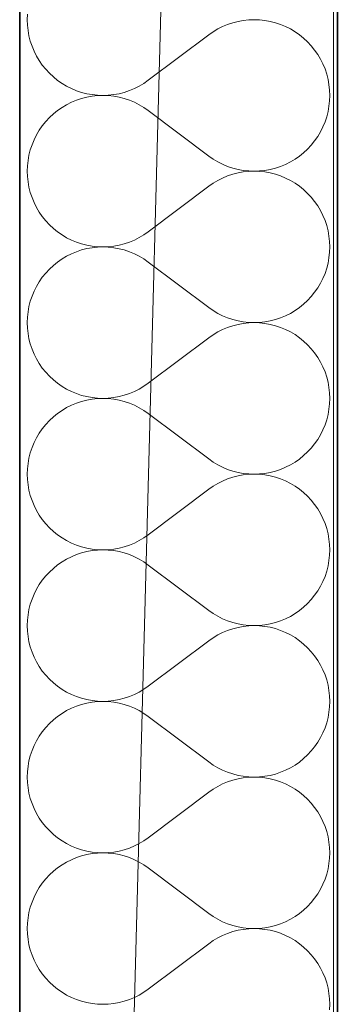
# Model space of a CAD drawing. Header units: millimetres. Extents: x -34676 to 172266, y 39940 to 476087.
# Tile 49 of 256: x 20168 to 20328, y 278065 to 278560. Entities that reach past the tile are written whole.
import ezdxf

# ---------------------------------------------------------------- set-up
doc = ezdxf.new("R2010")
doc.units = ezdxf.units.MM
doc.header["$MEASUREMENT"] = 0
for name, color, linetype in [('#podkład', 252, 'Continuous'), ('- A - ocieplenie', 7, 'Continuous'), ('Konstrukcja - Stropy', 7, 'Continuous'), ('Konstrukcja - Ściany zewnętrzne', 7, 'Continuous')]:
    doc.layers.add(name, color=color, linetype=linetype)

# ---------------------------------------------------------------- blocks, each defined once
blk = doc.blocks.new('UHYGFFFF')
at = {"layer": '- A - ocieplenie', "color": 252, "linetype": 'Continuous', "lineweight": 35, "ltscale": 100}
for p, q in [((19777.48, 387506.86), (19777.48, 382744.35)), ((19937.48, 382893.65), (19937.48, 387506.86))]:
    blk.add_line(p, q, dxfattribs=at)
at = {"layer": '- A - ocieplenie', "color": 252, "linetype": 'Continuous', "lineweight": 13, "ltscale": 100}
for p, q in [((19781.39, 384702.81), (19781.29, 384700.1)), ((19781.29, 384700.1), (19781.39, 384697.38)), ((19781.39, 384697.38), (19781.68, 384694.67)), ((19879.72, 384696.64), (19877.29, 384695.42)), ((19882.23, 384697.68), (19879.72, 384696.64)), ((19884.81, 384698.54), (19882.23, 384697.68)), ((19887.45, 384699.22), (19884.81, 384698.54)), ((19890.13, 384699.7), (19887.45, 384699.22)), ((19892.83, 384700), (19890.13, 384699.7)), ((19895.55, 384700.1), (19892.83, 384700)), ((19898.27, 384700), (19895.55, 384700.1)), ((19900.97, 384699.71), (19898.27, 384700)), ((19903.65, 384699.23), (19900.97, 384699.71)), ((19906.29, 384698.56), (19903.65, 384699.23)), ((19908.87, 384697.7), (19906.29, 384698.56)), ((19911.38, 384696.66), (19908.87, 384697.7)), ((19913.82, 384695.44), (19911.38, 384696.66)), ((19781.68, 384694.67), (19782.16, 384692)), ((19782.16, 384692), (19782.83, 384689.36)), ((19872.72, 384692.48), (19842.24, 384669.62)), ((19874.95, 384694.03), (19872.72, 384692.48)), ((19877.29, 384695.42), (19874.95, 384694.03)), ((19916.16, 384694.06), (19913.82, 384695.44)), ((19918.39, 384692.51), (19916.16, 384694.06)), ((19920.51, 384690.8), (19918.39, 384692.51)), ((19782.83, 384689.36), (19783.69, 384686.78)), ((19783.69, 384686.78), (19784.73, 384684.26)), ((19922.5, 384688.95), (19920.51, 384690.8)), ((19924.36, 384686.96), (19922.5, 384688.95)), ((19926.06, 384684.84), (19924.36, 384686.96)), ((19784.73, 384684.26), (19785.95, 384681.83)), ((19785.95, 384681.83), (19787.34, 384679.49)), ((19927.62, 384682.6), (19926.06, 384684.84)), ((19929.01, 384680.26), (19927.62, 384682.6)), ((19787.34, 384679.49), (19788.89, 384677.26)), ((19788.89, 384677.26), (19790.6, 384675.14)), ((19930.22, 384677.83), (19929.01, 384680.26)), ((19931.27, 384675.32), (19930.22, 384677.83)), ((19790.6, 384675.14), (19792.45, 384673.15)), ((19792.45, 384673.15), (19794.45, 384671.3)), ((19794.45, 384671.3), (19796.57, 384669.59)), ((19932.12, 384672.74), (19931.27, 384675.32)), ((19932.8, 384670.1), (19932.12, 384672.74)), ((19796.57, 384669.59), (19798.8, 384668.04)), ((19798.8, 384668.04), (19801.14, 384666.65)), ((19801.14, 384666.65), (19803.57, 384665.44)), ((19835.24, 384665.46), (19837.67, 384666.68)), ((19837.67, 384666.68), (19840.01, 384668.07)), ((19840.01, 384668.07), (19842.24, 384669.62)), ((19933.28, 384667.42), (19932.8, 384670.1)), ((19933.57, 384664.72), (19933.28, 384667.42)), ((19803.57, 384665.44), (19806.09, 384664.4)), ((19806.09, 384664.4), (19808.67, 384663.54)), ((19808.67, 384663.54), (19811.31, 384662.87)), ((19811.31, 384662.87), (19813.98, 384662.39)), ((19813.98, 384661.62), (19811.31, 384661.13)), ((19813.98, 384662.39), (19816.69, 384662.1)), ((19816.69, 384661.91), (19813.98, 384661.62)), ((19816.69, 384662.1), (19819.41, 384662)), ((19819.41, 384662), (19816.69, 384661.91)), ((19819.41, 384662), (19822.13, 384662.1)), ((19822.13, 384661.9), (19819.41, 384662)), ((19822.13, 384662.1), (19824.83, 384662.39)), ((19824.83, 384661.61), (19822.13, 384661.9)), ((19824.83, 384662.39), (19827.51, 384662.88)), ((19827.51, 384661.12), (19824.83, 384661.61)), ((19827.51, 384662.88), (19830.14, 384663.55)), ((19830.14, 384663.55), (19832.72, 384664.41)), ((19832.72, 384664.41), (19835.24, 384665.46)), ((19933.67, 384662), (19933.57, 384664.72)), ((19933.57, 384659.28), (19933.67, 384662)), ((19801.14, 384657.35), (19798.8, 384655.96)), ((19803.57, 384658.57), (19801.14, 384657.35)), ((19806.09, 384659.61), (19803.57, 384658.57)), ((19808.67, 384660.46), (19806.09, 384659.61)), ((19811.31, 384661.13), (19808.67, 384660.46)), ((19830.14, 384660.45), (19827.51, 384661.12)), ((19832.72, 384659.59), (19830.14, 384660.45)), ((19835.24, 384658.55), (19832.72, 384659.59)), ((19837.67, 384657.33), (19835.24, 384658.55)), ((19840.01, 384655.94), (19837.67, 384657.33)), ((19932.8, 384653.9), (19933.28, 384656.58)), ((19933.28, 384656.58), (19933.57, 384659.28)), ((19794.45, 384652.7), (19792.45, 384650.85)), ((19796.57, 384654.41), (19794.45, 384652.7)), ((19798.8, 384655.96), (19796.57, 384654.41)), ((19842.24, 384654.38), (19840.01, 384655.94)), ((19872.72, 384631.52), (19842.24, 384654.38)), ((19932.12, 384651.26), (19932.8, 384653.9)), ((19788.89, 384646.74), (19787.34, 384644.51)), ((19790.6, 384648.86), (19788.89, 384646.74)), ((19792.45, 384650.85), (19790.6, 384648.86)), ((19930.22, 384646.17), (19931.27, 384648.68)), ((19931.27, 384648.68), (19932.12, 384651.26)), ((19785.95, 384642.17), (19784.73, 384639.74)), ((19787.34, 384644.51), (19785.95, 384642.17)), ((19927.62, 384641.4), (19929.01, 384643.74)), ((19929.01, 384643.74), (19930.22, 384646.17)), ((19783.69, 384637.22), (19782.83, 384634.64)), ((19784.73, 384639.74), (19783.69, 384637.22)), ((19922.5, 384635.05), (19924.36, 384637.05)), ((19924.36, 384637.05), (19926.06, 384639.16)), ((19926.06, 384639.16), (19927.62, 384641.4)), ((19782.16, 384632.01), (19781.68, 384629.33)), ((19782.83, 384634.64), (19782.16, 384632.01)), ((19918.39, 384631.5), (19920.51, 384633.2)), ((19920.51, 384633.2), (19922.5, 384635.05)), ((19781.68, 384629.33), (19781.39, 384626.62)), ((19872.72, 384631.52), (19874.95, 384629.97)), ((19874.95, 384629.97), (19877.29, 384628.58)), ((19877.29, 384628.58), (19879.72, 384627.36)), ((19879.72, 384627.36), (19882.23, 384626.32)), ((19908.87, 384626.3), (19911.38, 384627.34)), ((19911.38, 384627.34), (19913.82, 384628.56)), ((19913.82, 384628.56), (19916.16, 384629.94)), ((19916.16, 384629.94), (19918.39, 384631.5)), ((19781.39, 384626.62), (19781.29, 384623.91)), ((19781.29, 384623.91), (19781.39, 384621.19)), ((19882.23, 384626.32), (19884.81, 384625.46)), ((19884.81, 384622.35), (19882.23, 384621.49)), ((19884.81, 384625.46), (19887.45, 384624.78)), ((19887.45, 384623.03), (19884.81, 384622.35)), ((19887.45, 384624.78), (19890.13, 384624.3)), ((19890.13, 384623.51), (19887.45, 384623.03)), ((19890.13, 384624.3), (19892.83, 384624)), ((19892.83, 384623.81), (19890.13, 384623.51)), ((19892.83, 384624), (19895.55, 384623.91)), ((19895.55, 384623.91), (19892.83, 384623.81)), ((19895.55, 384623.91), (19898.27, 384624)), ((19898.27, 384623.81), (19895.55, 384623.91)), ((19898.27, 384624), (19900.97, 384624.29)), ((19900.97, 384623.52), (19898.27, 384623.81)), ((19900.97, 384624.29), (19903.65, 384624.77)), ((19903.65, 384623.04), (19900.97, 384623.52)), ((19903.65, 384624.77), (19906.29, 384625.44)), ((19906.29, 384622.37), (19903.65, 384623.04)), ((19906.29, 384625.44), (19908.87, 384626.3)), ((19908.87, 384621.51), (19906.29, 384622.37)), ((19781.39, 384621.19), (19781.68, 384618.48)), ((19781.68, 384618.48), (19782.16, 384615.8)), ((19874.95, 384617.84), (19872.72, 384616.29)), ((19877.29, 384619.23), (19874.95, 384617.84)), ((19879.72, 384620.45), (19877.29, 384619.23)), ((19882.23, 384621.49), (19879.72, 384620.45)), ((19911.38, 384620.47), (19908.87, 384621.51)), ((19913.82, 384619.25), (19911.38, 384620.47)), ((19916.16, 384617.87), (19913.82, 384619.25)), ((19918.39, 384616.32), (19916.16, 384617.87)), ((19782.16, 384615.8), (19782.83, 384613.17)), ((19782.83, 384613.17), (19783.69, 384610.59)), ((19872.72, 384616.29), (19842.24, 384593.43)), ((19920.51, 384614.61), (19918.39, 384616.32)), ((19922.5, 384612.76), (19920.51, 384614.61)), ((19924.36, 384610.77), (19922.5, 384612.76)), ((19783.69, 384610.59), (19784.73, 384608.07)), ((19784.73, 384608.07), (19785.95, 384605.64)), ((19926.06, 384608.65), (19924.36, 384610.77)), ((19927.62, 384606.41), (19926.06, 384608.65)), ((19785.95, 384605.64), (19787.34, 384603.3)), ((19787.34, 384603.3), (19788.89, 384601.07)), ((19929.01, 384604.07), (19927.62, 384606.41)), ((19930.22, 384601.64), (19929.01, 384604.07)), ((19788.89, 384601.07), (19790.6, 384598.95)), ((19790.6, 384598.95), (19792.45, 384596.96)), ((19931.27, 384599.13), (19930.22, 384601.64)), ((19932.12, 384596.55), (19931.27, 384599.13)), ((19792.45, 384596.96), (19794.45, 384595.11)), ((19794.45, 384595.11), (19796.57, 384593.4)), ((19796.57, 384593.4), (19798.8, 384591.85)), ((19840.01, 384591.88), (19842.24, 384593.43)), ((19932.8, 384593.91), (19932.12, 384596.55)), ((19933.28, 384591.23), (19932.8, 384593.91)), ((19798.8, 384591.85), (19801.14, 384590.46)), ((19801.14, 384590.46), (19803.57, 384589.25)), ((19803.57, 384589.25), (19806.09, 384588.21)), ((19806.09, 384588.21), (19808.67, 384587.35)), ((19808.67, 384587.35), (19811.31, 384586.68)), ((19827.51, 384586.69), (19830.14, 384587.36)), ((19830.14, 384587.36), (19832.72, 384588.22)), ((19832.72, 384588.22), (19835.24, 384589.27)), ((19835.24, 384589.27), (19837.67, 384590.49)), ((19837.67, 384590.49), (19840.01, 384591.88)), ((19933.57, 384588.53), (19933.28, 384591.23)), ((19933.67, 384585.81), (19933.57, 384588.53)), ((19803.57, 384582.38), (19801.14, 384581.16)), ((19806.09, 384583.42), (19803.57, 384582.38)), ((19808.67, 384584.27), (19806.09, 384583.42)), ((19811.31, 384584.94), (19808.67, 384584.27)), ((19811.31, 384586.68), (19813.98, 384586.19)), ((19813.98, 384585.43), (19811.31, 384584.94)), ((19813.98, 384586.19), (19816.69, 384585.91)), ((19816.69, 384585.71), (19813.98, 384585.43)), ((19816.69, 384585.91), (19819.41, 384585.81)), ((19819.41, 384585.81), (19816.69, 384585.71)), ((19819.41, 384585.81), (19822.13, 384585.91)), ((19822.13, 384585.71), (19819.41, 384585.81)), ((19822.13, 384585.91), (19824.83, 384586.2)), ((19824.83, 384585.42), (19822.13, 384585.71)), ((19824.83, 384586.2), (19827.51, 384586.69)), ((19827.51, 384584.93), (19824.83, 384585.42)), ((19830.14, 384584.26), (19827.51, 384584.93)), ((19832.72, 384583.4), (19830.14, 384584.26)), ((19835.24, 384582.35), (19832.72, 384583.4)), ((19837.67, 384581.14), (19835.24, 384582.35)), ((19933.28, 384580.39), (19933.57, 384583.09)), ((19933.57, 384583.09), (19933.67, 384585.81)), ((19796.57, 384578.22), (19794.45, 384576.51)), ((19798.8, 384579.77), (19796.57, 384578.22)), ((19801.14, 384581.16), (19798.8, 384579.77)), ((19840.01, 384579.74), (19837.67, 384581.14)), ((19842.24, 384578.19), (19840.01, 384579.74)), ((19872.72, 384555.33), (19842.24, 384578.19)), ((19932.12, 384575.07), (19932.8, 384577.71)), ((19932.8, 384577.71), (19933.28, 384580.39)), ((19790.6, 384572.67), (19788.89, 384570.55)), ((19792.45, 384574.66), (19790.6, 384572.67)), ((19794.45, 384576.51), (19792.45, 384574.66)), ((19930.22, 384569.98), (19931.27, 384572.49)), ((19931.27, 384572.49), (19932.12, 384575.07)), ((19787.34, 384568.32), (19785.95, 384565.98)), ((19788.89, 384570.55), (19787.34, 384568.32)), ((19927.62, 384565.21), (19929.01, 384567.55)), ((19929.01, 384567.55), (19930.22, 384569.98)), ((19784.73, 384563.55), (19783.69, 384561.03)), ((19785.95, 384565.98), (19784.73, 384563.55)), ((19924.36, 384560.86), (19926.06, 384562.97)), ((19926.06, 384562.97), (19927.62, 384565.21)), ((19782.83, 384558.45), (19782.16, 384555.82)), ((19783.69, 384561.03), (19782.83, 384558.45)), ((19920.51, 384557.01), (19922.5, 384558.86)), ((19922.5, 384558.86), (19924.36, 384560.86)), ((19781.68, 384553.14), (19781.39, 384550.43)), ((19782.16, 384555.82), (19781.68, 384553.14)), ((19872.72, 384555.33), (19874.95, 384553.78)), ((19874.95, 384553.78), (19877.29, 384552.39)), ((19913.82, 384552.37), (19916.16, 384553.75)), ((19916.16, 384553.75), (19918.39, 384555.31)), ((19918.39, 384555.31), (19920.51, 384557.01)), ((19781.39, 384550.43), (19781.29, 384547.72)), ((19781.29, 384547.72), (19781.39, 384545)), ((19877.29, 384552.39), (19879.72, 384551.17)), ((19879.72, 384551.17), (19882.23, 384550.13)), ((19882.23, 384550.13), (19884.81, 384549.27)), ((19884.81, 384549.27), (19887.45, 384548.59)), ((19887.45, 384548.59), (19890.13, 384548.11)), ((19890.13, 384548.11), (19892.83, 384547.81)), ((19892.83, 384547.62), (19890.13, 384547.32)), ((19892.83, 384547.81), (19895.55, 384547.72)), ((19895.55, 384547.72), (19892.83, 384547.62)), ((19895.55, 384547.72), (19898.27, 384547.81)), ((19898.27, 384547.62), (19895.55, 384547.72)), ((19898.27, 384547.81), (19900.97, 384548.1)), ((19900.97, 384547.33), (19898.27, 384547.62)), ((19900.97, 384548.1), (19903.65, 384548.58)), ((19903.65, 384548.58), (19906.29, 384549.25)), ((19906.29, 384549.25), (19908.87, 384550.11)), ((19908.87, 384550.11), (19911.38, 384551.15)), ((19911.38, 384551.15), (19913.82, 384552.37)), ((19781.39, 384545), (19781.68, 384542.29)), ((19877.29, 384543.04), (19874.95, 384541.65)), ((19879.72, 384544.26), (19877.29, 384543.04)), ((19882.23, 384545.3), (19879.72, 384544.26)), ((19884.81, 384546.16), (19882.23, 384545.3)), ((19887.45, 384546.84), (19884.81, 384546.16)), ((19890.13, 384547.32), (19887.45, 384546.84)), ((19903.65, 384546.85), (19900.97, 384547.33)), ((19906.29, 384546.18), (19903.65, 384546.85)), ((19908.87, 384545.32), (19906.29, 384546.18)), ((19911.38, 384544.28), (19908.87, 384545.32)), ((19913.82, 384543.06), (19911.38, 384544.28)), ((19916.16, 384541.68), (19913.82, 384543.06)), ((19781.68, 384542.29), (19782.16, 384539.61)), ((19782.16, 384539.61), (19782.83, 384536.98)), ((19872.72, 384540.1), (19842.24, 384517.24)), ((19874.95, 384541.65), (19872.72, 384540.1)), ((19918.39, 384540.13), (19916.16, 384541.68)), ((19920.51, 384538.42), (19918.39, 384540.13)), ((19922.5, 384536.57), (19920.51, 384538.42)), ((19782.83, 384536.98), (19783.69, 384534.4)), ((19783.69, 384534.4), (19784.73, 384531.88)), ((19924.36, 384534.58), (19922.5, 384536.57)), ((19926.06, 384532.46), (19924.36, 384534.58)), ((19784.73, 384531.88), (19785.95, 384529.45)), ((19785.95, 384529.45), (19787.34, 384527.11)), ((19927.62, 384530.22), (19926.06, 384532.46)), ((19929.01, 384527.88), (19927.62, 384530.22)), ((19930.22, 384525.45), (19929.01, 384527.88)), ((19787.34, 384527.11), (19788.89, 384524.88)), ((19788.89, 384524.88), (19790.6, 384522.76)), ((19790.6, 384522.76), (19792.45, 384520.77)), ((19931.27, 384522.94), (19930.22, 384525.45)), ((19932.12, 384520.36), (19931.27, 384522.94)), ((19792.45, 384520.77), (19794.45, 384518.92)), ((19794.45, 384518.92), (19796.57, 384517.21)), ((19932.8, 384517.72), (19932.12, 384520.36)), ((19796.57, 384517.21), (19798.8, 384515.66)), ((19798.8, 384515.66), (19801.14, 384514.27)), ((19801.14, 384514.27), (19803.57, 384513.06)), ((19803.57, 384513.06), (19806.09, 384512.02)), ((19832.72, 384512.03), (19835.24, 384513.08)), ((19835.24, 384513.08), (19837.67, 384514.3)), ((19837.67, 384514.3), (19840.01, 384515.69)), ((19840.01, 384515.69), (19842.24, 384517.24)), ((19933.28, 384515.04), (19932.8, 384517.72)), ((19933.57, 384512.34), (19933.28, 384515.04)), ((19806.09, 384512.02), (19808.67, 384511.16)), ((19808.67, 384508.08), (19806.09, 384507.22)), ((19808.67, 384511.16), (19811.31, 384510.49)), ((19811.31, 384508.75), (19808.67, 384508.08)), ((19811.31, 384510.49), (19813.98, 384510)), ((19813.98, 384509.24), (19811.31, 384508.75)), ((19813.98, 384510), (19816.69, 384509.72)), ((19816.69, 384509.52), (19813.98, 384509.24)), ((19816.69, 384509.72), (19819.41, 384509.62)), ((19819.41, 384509.62), (19816.69, 384509.52)), ((19819.41, 384509.62), (19822.13, 384509.72)), ((19822.13, 384509.52), (19819.41, 384509.62)), ((19822.13, 384509.72), (19824.83, 384510.01)), ((19824.83, 384509.23), (19822.13, 384509.52)), ((19824.83, 384510.01), (19827.51, 384510.5)), ((19827.51, 384508.74), (19824.83, 384509.23)), ((19827.51, 384510.5), (19830.14, 384511.17)), ((19830.14, 384508.07), (19827.51, 384508.74)), ((19830.14, 384511.17), (19832.72, 384512.03)), ((19832.72, 384507.21), (19830.14, 384508.07)), ((19933.67, 384509.62), (19933.57, 384512.34)), ((19933.57, 384506.9), (19933.67, 384509.62)), ((19798.8, 384503.58), (19796.57, 384502.03)), ((19801.14, 384504.97), (19798.8, 384503.58)), ((19803.57, 384506.18), (19801.14, 384504.97)), ((19806.09, 384507.22), (19803.57, 384506.18)), ((19835.24, 384506.16), (19832.72, 384507.21)), ((19837.67, 384504.94), (19835.24, 384506.16)), ((19840.01, 384503.55), (19837.67, 384504.94)), ((19842.24, 384502), (19840.01, 384503.55)), ((19932.8, 384501.52), (19933.28, 384504.2)), ((19933.28, 384504.2), (19933.57, 384506.9)), ((19792.45, 384498.47), (19790.6, 384496.48)), ((19794.45, 384500.32), (19792.45, 384498.47)), ((19796.57, 384502.03), (19794.45, 384500.32)), ((19872.72, 384479.14), (19842.24, 384502)), ((19931.27, 384496.3), (19932.12, 384498.88)), ((19932.12, 384498.88), (19932.8, 384501.52)), ((19788.89, 384494.36), (19787.34, 384492.13)), ((19790.6, 384496.48), (19788.89, 384494.36)), ((19929.01, 384491.36), (19930.22, 384493.79)), ((19930.22, 384493.79), (19931.27, 384496.3)), ((19785.95, 384489.79), (19784.73, 384487.36)), ((19787.34, 384492.13), (19785.95, 384489.79)), ((19926.06, 384486.78), (19927.62, 384489.02)), ((19927.62, 384489.02), (19929.01, 384491.36)), ((19783.69, 384484.84), (19782.83, 384482.26)), ((19784.73, 384487.36), (19783.69, 384484.84)), ((19922.5, 384482.67), (19924.36, 384484.66)), ((19924.36, 384484.66), (19926.06, 384486.78)), ((19782.16, 384479.63), (19781.68, 384476.95)), ((19782.83, 384482.26), (19782.16, 384479.63)), ((19872.72, 384479.14), (19874.95, 384477.59)), ((19916.16, 384477.56), (19918.39, 384479.11)), ((19918.39, 384479.11), (19920.51, 384480.82)), ((19920.51, 384480.82), (19922.5, 384482.67)), ((19781.39, 384474.24), (19781.29, 384471.52)), ((19781.68, 384476.95), (19781.39, 384474.24)), ((19874.95, 384477.59), (19877.29, 384476.2)), ((19877.29, 384476.2), (19879.72, 384474.98)), ((19879.72, 384474.98), (19882.23, 384473.94)), ((19882.23, 384473.94), (19884.81, 384473.08)), ((19906.29, 384473.06), (19908.87, 384473.92)), ((19908.87, 384473.92), (19911.38, 384474.96)), ((19911.38, 384474.96), (19913.82, 384476.18)), ((19913.82, 384476.18), (19916.16, 384477.56)), ((19781.29, 384471.52), (19781.39, 384468.81)), ((19781.39, 384468.81), (19781.68, 384466.1)), ((19882.23, 384469.11), (19879.72, 384468.07)), ((19884.81, 384469.97), (19882.23, 384469.11)), ((19884.81, 384473.08), (19887.45, 384472.4)), ((19887.45, 384470.65), (19884.81, 384469.97)), ((19887.45, 384472.4), (19890.13, 384471.92)), ((19890.13, 384471.13), (19887.45, 384470.65)), ((19890.13, 384471.92), (19892.83, 384471.62)), ((19892.83, 384471.43), (19890.13, 384471.13)), ((19892.83, 384471.62), (19895.55, 384471.52)), ((19895.55, 384471.52), (19892.83, 384471.43)), ((19895.55, 384471.52), (19898.27, 384471.62)), ((19898.27, 384471.43), (19895.55, 384471.52)), ((19898.27, 384471.62), (19900.97, 384471.91)), ((19900.97, 384471.14), (19898.27, 384471.43)), ((19900.97, 384471.91), (19903.65, 384472.39)), ((19903.65, 384470.66), (19900.97, 384471.14)), ((19903.65, 384472.39), (19906.29, 384473.06)), ((19906.29, 384469.99), (19903.65, 384470.66)), ((19908.87, 384469.13), (19906.29, 384469.99)), ((19911.38, 384468.09), (19908.87, 384469.13)), ((19781.68, 384466.1), (19782.16, 384463.42)), ((19782.16, 384463.42), (19782.83, 384460.79)), ((19872.72, 384463.91), (19842.24, 384441.05)), ((19874.95, 384465.46), (19872.72, 384463.91)), ((19877.29, 384466.85), (19874.95, 384465.46)), ((19879.72, 384468.07), (19877.29, 384466.85)), ((19913.82, 384466.87), (19911.38, 384468.09)), ((19916.16, 384465.49), (19913.82, 384466.87)), ((19918.39, 384463.93), (19916.16, 384465.49)), ((19920.51, 384462.23), (19918.39, 384463.93)), ((19782.83, 384460.79), (19783.69, 384458.21)), ((19922.5, 384460.38), (19920.51, 384462.23)), ((19924.36, 384458.38), (19922.5, 384460.38)), ((19926.06, 384456.27), (19924.36, 384458.38)), ((19783.69, 384458.21), (19784.73, 384455.69)), ((19784.73, 384455.69), (19785.95, 384453.26)), ((19927.62, 384454.03), (19926.06, 384456.27)), ((19929.01, 384451.69), (19927.62, 384454.03)), ((19785.95, 384453.26), (19787.34, 384450.92)), ((19787.34, 384450.92), (19788.89, 384448.69)), ((19788.89, 384448.69), (19790.6, 384446.57)), ((19930.22, 384449.26), (19929.01, 384451.69)), ((19931.27, 384446.75), (19930.22, 384449.26)), ((19790.6, 384446.57), (19792.45, 384444.58)), ((19792.45, 384444.58), (19794.45, 384442.73)), ((19932.12, 384444.17), (19931.27, 384446.75)), ((19932.8, 384441.53), (19932.12, 384444.17)), ((19794.45, 384442.73), (19796.57, 384441.02)), ((19796.57, 384441.02), (19798.8, 384439.47)), ((19798.8, 384439.47), (19801.14, 384438.08)), ((19837.67, 384438.1), (19840.01, 384439.49)), ((19840.01, 384439.49), (19842.24, 384441.05)), ((19933.28, 384438.85), (19932.8, 384441.53)), ((19933.57, 384436.15), (19933.28, 384438.85)), ((19801.14, 384438.08), (19803.57, 384436.86)), ((19803.57, 384436.86), (19806.09, 384435.82)), ((19806.09, 384435.82), (19808.67, 384434.97)), ((19808.67, 384434.97), (19811.31, 384434.3)), ((19811.31, 384434.3), (19813.98, 384433.81)), ((19813.98, 384433.81), (19816.69, 384433.52)), ((19822.13, 384433.53), (19824.83, 384433.82)), ((19824.83, 384433.82), (19827.51, 384434.31)), ((19827.51, 384434.31), (19830.14, 384434.98)), ((19830.14, 384434.98), (19832.72, 384435.84)), ((19832.72, 384435.84), (19835.24, 384436.88)), ((19835.24, 384436.88), (19837.67, 384438.1)), ((19933.67, 384433.43), (19933.57, 384436.15)), ((19801.14, 384428.78), (19798.8, 384427.39)), ((19803.57, 384429.99), (19801.14, 384428.78)), ((19806.09, 384431.03), (19803.57, 384429.99)), ((19808.67, 384431.89), (19806.09, 384431.03)), ((19811.31, 384432.56), (19808.67, 384431.89)), ((19813.98, 384433.04), (19811.31, 384432.56)), ((19816.69, 384433.33), (19813.98, 384433.04)), ((19816.69, 384433.52), (19819.41, 384433.43)), ((19819.41, 384433.43), (19816.69, 384433.33)), ((19819.41, 384433.43), (19822.13, 384433.53)), ((19822.13, 384433.33), (19819.41, 384433.43)), ((19824.83, 384433.04), (19822.13, 384433.33)), ((19827.51, 384432.55), (19824.83, 384433.04)), ((19830.14, 384431.88), (19827.51, 384432.55)), ((19832.72, 384431.02), (19830.14, 384431.88)), ((19835.24, 384429.97), (19832.72, 384431.02)), ((19837.67, 384428.75), (19835.24, 384429.97)), ((19840.01, 384427.36), (19837.67, 384428.75)), ((19933.28, 384428.01), (19933.57, 384430.71)), ((19933.57, 384430.71), (19933.67, 384433.43)), ((19794.45, 384424.13), (19792.45, 384422.28)), ((19796.57, 384425.84), (19794.45, 384424.13)), ((19798.8, 384427.39), (19796.57, 384425.84)), ((19842.24, 384425.81), (19840.01, 384427.36)), ((19872.72, 384402.95), (19842.24, 384425.81)), ((19932.12, 384422.69), (19932.8, 384425.33)), ((19932.8, 384425.33), (19933.28, 384428.01)), ((19790.6, 384420.29), (19788.89, 384418.17)), ((19792.45, 384422.28), (19790.6, 384420.29)), ((19930.22, 384417.6), (19931.27, 384420.11)), ((19931.27, 384420.11), (19932.12, 384422.69)), ((19787.34, 384415.94), (19785.95, 384413.6)), ((19788.89, 384418.17), (19787.34, 384415.94)), ((19927.62, 384412.83), (19929.01, 384415.17)), ((19929.01, 384415.17), (19930.22, 384417.6)), ((19784.73, 384411.17), (19783.69, 384408.65)), ((19785.95, 384413.6), (19784.73, 384411.17)), ((19924.36, 384408.47), (19926.06, 384410.59)), ((19926.06, 384410.59), (19927.62, 384412.83)), ((19782.83, 384406.07), (19782.16, 384403.44)), ((19783.69, 384408.65), (19782.83, 384406.07)), ((19918.39, 384402.92), (19920.51, 384404.63)), ((19920.51, 384404.63), (19922.5, 384406.48)), ((19922.5, 384406.48), (19924.36, 384408.47)), ((19781.68, 384400.76), (19781.39, 384398.05)), ((19782.16, 384403.44), (19781.68, 384400.76)), ((19872.72, 384402.95), (19874.95, 384401.4)), ((19874.95, 384401.4), (19877.29, 384400.01)), ((19877.29, 384400.01), (19879.72, 384398.79)), ((19911.38, 384398.77), (19913.82, 384399.99)), ((19913.82, 384399.99), (19916.16, 384401.37)), ((19916.16, 384401.37), (19918.39, 384402.92)), ((19781.39, 384398.05), (19781.29, 384395.33)), ((19781.29, 384395.33), (19781.39, 384392.62)), ((19879.72, 384398.79), (19882.23, 384397.75)), ((19882.23, 384397.75), (19884.81, 384396.89)), ((19884.81, 384396.89), (19887.45, 384396.21)), ((19887.45, 384394.46), (19884.81, 384393.78)), ((19887.45, 384396.21), (19890.13, 384395.73)), ((19890.13, 384394.94), (19887.45, 384394.46)), ((19890.13, 384395.73), (19892.83, 384395.43)), ((19892.83, 384395.24), (19890.13, 384394.94)), ((19892.83, 384395.43), (19895.55, 384395.33)), ((19895.55, 384395.33), (19892.83, 384395.24)), ((19895.55, 384395.33), (19898.27, 384395.43)), ((19898.27, 384395.24), (19895.55, 384395.33)), ((19898.27, 384395.43), (19900.97, 384395.72)), ((19900.97, 384394.95), (19898.27, 384395.24)), ((19900.97, 384395.72), (19903.65, 384396.2)), ((19903.65, 384394.47), (19900.97, 384394.95)), ((19903.65, 384396.2), (19906.29, 384396.87)), ((19906.29, 384393.8), (19903.65, 384394.47)), ((19906.29, 384396.87), (19908.87, 384397.73)), ((19908.87, 384397.73), (19911.38, 384398.77)), ((19781.39, 384392.62), (19781.68, 384389.91)), ((19781.68, 384389.91), (19782.16, 384387.23)), ((19874.95, 384389.27), (19872.72, 384387.72)), ((19877.29, 384390.66), (19874.95, 384389.27)), ((19879.72, 384391.88), (19877.29, 384390.66)), ((19882.23, 384392.92), (19879.72, 384391.88)), ((19884.81, 384393.78), (19882.23, 384392.92)), ((19908.87, 384392.94), (19906.29, 384393.8)), ((19911.38, 384391.9), (19908.87, 384392.94)), ((19913.82, 384390.68), (19911.38, 384391.9)), ((19916.16, 384389.3), (19913.82, 384390.68)), ((19918.39, 384387.74), (19916.16, 384389.3)), ((19782.16, 384387.23), (19782.83, 384384.6)), ((19782.83, 384384.6), (19783.69, 384382.02)), ((19872.72, 384387.72), (19842.24, 384364.86)), ((19920.51, 384386.04), (19918.39, 384387.74)), ((19922.5, 384384.19), (19920.51, 384386.04)), ((19924.36, 384382.19), (19922.5, 384384.19)), ((19783.69, 384382.02), (19784.73, 384379.5)), ((19784.73, 384379.5), (19785.95, 384377.07)), ((19926.06, 384380.08), (19924.36, 384382.19)), ((19927.62, 384377.84), (19926.06, 384380.08)), ((19785.95, 384377.07), (19787.34, 384374.73)), ((19787.34, 384374.73), (19788.89, 384372.5)), ((19929.01, 384375.5), (19927.62, 384377.84)), ((19930.22, 384373.07), (19929.01, 384375.5)), ((19788.89, 384372.5), (19790.6, 384370.38)), ((19790.6, 384370.38), (19792.45, 384368.39)), ((19931.27, 384370.56), (19930.22, 384373.07)), ((19932.12, 384367.98), (19931.27, 384370.56)), ((19792.45, 384368.39), (19794.45, 384366.54)), ((19794.45, 384366.54), (19796.57, 384364.83)), ((19796.57, 384364.83), (19798.8, 384363.28)), ((19840.01, 384363.3), (19842.24, 384364.86)), ((19932.8, 384365.34), (19932.12, 384367.98)), ((19933.28, 384362.66), (19932.8, 384365.34)), ((19798.8, 384363.28), (19801.14, 384361.89)), ((19801.14, 384361.89), (19803.57, 384360.67)), ((19803.57, 384360.67), (19806.09, 384359.63)), ((19806.09, 384359.63), (19808.67, 384358.78)), ((19830.14, 384358.79), (19832.72, 384359.65)), ((19832.72, 384359.65), (19835.24, 384360.69)), ((19835.24, 384360.69), (19837.67, 384361.91)), ((19837.67, 384361.91), (19840.01, 384363.3)), ((19933.57, 384359.96), (19933.28, 384362.66)), ((19933.67, 384357.24), (19933.57, 384359.96)), ((19806.09, 384354.84), (19803.57, 384353.8)), ((19808.67, 384355.7), (19806.09, 384354.84)), ((19808.67, 384358.78), (19811.31, 384358.11)), ((19811.31, 384356.37), (19808.67, 384355.7)), ((19811.31, 384358.11), (19813.98, 384357.62)), ((19813.98, 384356.85), (19811.31, 384356.37)), ((19813.98, 384357.62), (19816.69, 384357.33)), ((19816.69, 384357.14), (19813.98, 384356.85)), ((19816.69, 384357.33), (19819.41, 384357.24)), ((19819.41, 384357.24), (19816.69, 384357.14)), ((19819.41, 384357.24), (19822.13, 384357.34)), ((19822.13, 384357.14), (19819.41, 384357.24)), ((19822.13, 384357.34), (19824.83, 384357.63)), ((19824.83, 384356.85), (19822.13, 384357.14)), ((19824.83, 384357.63), (19827.51, 384358.12)), ((19827.51, 384356.36), (19824.83, 384356.85)), ((19827.51, 384358.12), (19830.14, 384358.79)), ((19830.14, 384355.69), (19827.51, 384356.36)), ((19832.72, 384354.83), (19830.14, 384355.69)), ((19835.24, 384353.78), (19832.72, 384354.83)), ((19933.28, 384351.82), (19933.57, 384354.52)), ((19933.57, 384354.52), (19933.67, 384357.24)), ((19796.57, 384349.65), (19794.45, 384347.94)), ((19798.8, 384351.2), (19796.57, 384349.65)), ((19801.14, 384352.59), (19798.8, 384351.2)), ((19803.57, 384353.8), (19801.14, 384352.59)), ((19837.67, 384352.56), (19835.24, 384353.78)), ((19840.01, 384351.17), (19837.67, 384352.56)), ((19842.24, 384349.62), (19840.01, 384351.17)), ((19872.72, 384326.76), (19842.24, 384349.62)), ((19932.8, 384349.14), (19933.28, 384351.82)), ((19792.45, 384346.09), (19790.6, 384344.1)), ((19794.45, 384347.94), (19792.45, 384346.09)), ((19931.27, 384343.92), (19932.12, 384346.5)), ((19932.12, 384346.5), (19932.8, 384349.14)), ((19787.34, 384339.75), (19785.95, 384337.41)), ((19788.89, 384341.98), (19787.34, 384339.75)), ((19790.6, 384344.1), (19788.89, 384341.98)), ((19929.01, 384338.98), (19930.22, 384341.41)), ((19930.22, 384341.41), (19931.27, 384343.92)), ((19784.73, 384334.98), (19783.69, 384332.46)), ((19785.95, 384337.41), (19784.73, 384334.98)), ((19926.06, 384334.4), (19927.62, 384336.64)), ((19927.62, 384336.64), (19929.01, 384338.98)), ((19782.83, 384329.88), (19782.16, 384327.24)), ((19783.69, 384332.46), (19782.83, 384329.88)), ((19920.51, 384328.44), (19922.5, 384330.29)), ((19922.5, 384330.29), (19924.36, 384332.28)), ((19924.36, 384332.28), (19926.06, 384334.4)), ((19782.16, 384327.24), (19781.68, 384324.57)), ((19872.72, 384326.76), (19874.95, 384325.21)), ((19874.95, 384325.21), (19877.29, 384323.82)), ((19913.82, 384323.8), (19916.16, 384325.18)), ((19916.16, 384325.18), (19918.39, 384326.73)), ((19918.39, 384326.73), (19920.51, 384328.44)), ((19781.39, 384321.86), (19781.29, 384319.14)), ((19781.68, 384324.57), (19781.39, 384321.86)), ((19877.29, 384323.82), (19879.72, 384322.6)), ((19879.72, 384322.6), (19882.23, 384321.56)), ((19882.23, 384321.56), (19884.81, 384320.7)), ((19884.81, 384320.7), (19887.45, 384320.02)), ((19887.45, 384320.02), (19890.13, 384319.54)), ((19900.97, 384319.53), (19903.65, 384320.01)), ((19903.65, 384320.01), (19906.29, 384320.68)), ((19906.29, 384320.68), (19908.87, 384321.54)), ((19908.87, 384321.54), (19911.38, 384322.58)), ((19911.38, 384322.58), (19913.82, 384323.8)), ((19781.29, 384319.14), (19781.39, 384316.42)), ((19781.39, 384316.42), (19781.68, 384313.72)), ((19879.72, 384315.69), (19877.29, 384314.47)), ((19882.23, 384316.73), (19879.72, 384315.69)), ((19884.81, 384317.59), (19882.23, 384316.73)), ((19887.45, 384318.27), (19884.81, 384317.59)), ((19890.13, 384318.75), (19887.45, 384318.27)), ((19890.13, 384319.54), (19892.83, 384319.24)), ((19892.83, 384319.04), (19890.13, 384318.75)), ((19892.83, 384319.24), (19895.55, 384319.14)), ((19895.55, 384319.14), (19892.83, 384319.04)), ((19895.55, 384319.14), (19898.27, 384319.24)), ((19898.27, 384319.05), (19895.55, 384319.14)), ((19898.27, 384319.24), (19900.97, 384319.53)), ((19900.97, 384318.76), (19898.27, 384319.05)), ((19903.65, 384318.28), (19900.97, 384318.76)), ((19906.29, 384317.61), (19903.65, 384318.28)), ((19908.87, 384316.75), (19906.29, 384317.61)), ((19911.38, 384315.71), (19908.87, 384316.75)), ((19913.82, 384314.49), (19911.38, 384315.71)), ((19781.68, 384313.72), (19782.16, 384311.04)), ((19782.16, 384311.04), (19782.83, 384308.41)), ((19872.72, 384311.52), (19842.24, 384288.67)), ((19874.95, 384313.08), (19872.72, 384311.52)), ((19877.29, 384314.47), (19874.95, 384313.08)), ((19916.16, 384313.1), (19913.82, 384314.49)), ((19918.39, 384311.55), (19916.16, 384313.1)), ((19920.51, 384309.85), (19918.39, 384311.55)), ((19922.5, 384307.99), (19920.51, 384309.85)), ((19782.83, 384308.41), (19783.69, 384305.83)), ((19783.69, 384305.83), (19784.73, 384303.31)), ((19924.36, 384306), (19922.5, 384307.99)), ((19926.06, 384303.89), (19924.36, 384306)), ((19784.73, 384303.31), (19785.95, 384300.88)), ((19785.95, 384300.88), (19787.34, 384298.54)), ((19927.62, 384301.65), (19926.06, 384303.89)), ((19929.01, 384299.31), (19927.62, 384301.65)), ((19787.34, 384298.54), (19788.89, 384296.31)), ((19788.89, 384296.31), (19790.6, 384294.19)), ((19930.22, 384296.88), (19929.01, 384299.31)), ((19931.27, 384294.37), (19930.22, 384296.88)), ((19790.6, 384294.19), (19792.45, 384292.2)), ((19792.45, 384292.2), (19794.45, 384290.34)), ((19794.45, 384290.34), (19796.57, 384288.64)), ((19932.12, 384291.79), (19931.27, 384294.37)), ((19932.8, 384289.15), (19932.12, 384291.79)), ((19796.57, 384288.64), (19798.8, 384287.09)), ((19798.8, 384287.09), (19801.14, 384285.7)), ((19801.14, 384285.7), (19803.57, 384284.48)), ((19835.24, 384284.5), (19837.67, 384285.72)), ((19837.67, 384285.72), (19840.01, 384287.11)), ((19840.01, 384287.11), (19842.24, 384288.67)), ((19933.28, 384286.47), (19932.8, 384289.15)), ((19933.57, 384283.77), (19933.28, 384286.47)), ((19803.57, 384284.48), (19806.09, 384283.44)), ((19806.09, 384283.44), (19808.67, 384282.59)), ((19808.67, 384282.59), (19811.31, 384281.91)), ((19811.31, 384280.18), (19808.67, 384279.51)), ((19811.31, 384281.91), (19813.98, 384281.43)), ((19813.98, 384280.66), (19811.31, 384280.18)), ((19813.98, 384281.43), (19816.69, 384281.14)), ((19816.69, 384280.95), (19813.98, 384280.66)), ((19816.69, 384281.14), (19819.41, 384281.05)), ((19819.41, 384281.05), (19816.69, 384280.95)), ((19819.41, 384281.05), (19822.13, 384281.15)), ((19822.13, 384280.95), (19819.41, 384281.05)), ((19822.13, 384281.15), (19824.83, 384281.44)), ((19824.83, 384280.66), (19822.13, 384280.95)), ((19824.83, 384281.44), (19827.51, 384281.92)), ((19827.51, 384280.17), (19824.83, 384280.66)), ((19827.51, 384281.92), (19830.14, 384282.6)), ((19830.14, 384279.5), (19827.51, 384280.17)), ((19830.14, 384282.6), (19832.72, 384283.46)), ((19832.72, 384283.46), (19835.24, 384284.5)), ((19933.67, 384281.05), (19933.57, 384283.77)), ((19933.57, 384278.33), (19933.67, 384281.05)), ((19801.14, 384276.4), (19798.8, 384275.01)), ((19803.57, 384277.61), (19801.14, 384276.4)), ((19806.09, 384278.65), (19803.57, 384277.61)), ((19808.67, 384279.51), (19806.09, 384278.65)), ((19832.72, 384278.64), (19830.14, 384279.5)), ((19835.24, 384277.59), (19832.72, 384278.64)), ((19837.67, 384276.37), (19835.24, 384277.59)), ((19840.01, 384274.98), (19837.67, 384276.37)), ((19932.8, 384272.95), (19933.28, 384275.62)), ((19933.28, 384275.62), (19933.57, 384278.33)), ((19794.45, 384271.75), (19792.45, 384269.9)), ((19796.57, 384273.46), (19794.45, 384271.75)), ((19798.8, 384275.01), (19796.57, 384273.46)), ((19842.24, 384273.43), (19840.01, 384274.98)), ((19872.72, 384250.57), (19842.24, 384273.43)), ((19931.27, 384267.73), (19932.12, 384270.31)), ((19932.12, 384270.31), (19932.8, 384272.95)), ((19788.89, 384265.79), (19787.34, 384263.56)), ((19790.6, 384267.91), (19788.89, 384265.79)), ((19792.45, 384269.9), (19790.6, 384267.91)), ((19929.01, 384262.78), (19930.22, 384265.22)), ((19930.22, 384265.22), (19931.27, 384267.73)), ((19785.95, 384261.22), (19784.73, 384258.78)), ((19787.34, 384263.56), (19785.95, 384261.22)), ((19926.06, 384258.21), (19927.62, 384260.45)), ((19927.62, 384260.45), (19929.01, 384262.78)), ((19783.69, 384256.27), (19782.83, 384253.69)), ((19784.73, 384258.78), (19783.69, 384256.27)), ((19922.5, 384254.1), (19924.36, 384256.09)), ((19924.36, 384256.09), (19926.06, 384258.21)), ((19782.16, 384251.05), (19781.68, 384248.38)), ((19782.83, 384253.69), (19782.16, 384251.05)), ((19872.72, 384250.57), (19874.95, 384249.02)), ((19916.16, 384248.99), (19918.39, 384250.54)), ((19918.39, 384250.54), (19920.51, 384252.25)), ((19920.51, 384252.25), (19922.5, 384254.1)), ((19781.39, 384245.67), (19781.29, 384242.95)), ((19781.68, 384248.38), (19781.39, 384245.67)), ((19874.95, 384249.02), (19877.29, 384247.63)), ((19877.29, 384247.63), (19879.72, 384246.41)), ((19879.72, 384246.41), (19882.23, 384245.37)), ((19908.87, 384245.35), (19911.38, 384246.39)), ((19911.38, 384246.39), (19913.82, 384247.61)), ((19913.82, 384247.61), (19916.16, 384248.99)), ((19781.29, 384242.95), (19781.39, 384240.23)), ((19882.23, 384240.54), (19879.72, 384239.5)), ((19882.23, 384245.37), (19884.81, 384244.5)), ((19884.81, 384241.4), (19882.23, 384240.54)), ((19884.81, 384244.5), (19887.45, 384243.83)), ((19887.45, 384242.08), (19884.81, 384241.4)), ((19887.45, 384243.83), (19890.13, 384243.34)), ((19890.13, 384242.56), (19887.45, 384242.08)), ((19890.13, 384243.34), (19892.83, 384243.05)), ((19892.83, 384242.85), (19890.13, 384242.56)), ((19892.83, 384243.05), (19895.55, 384242.95)), ((19895.55, 384242.95), (19892.83, 384242.85)), ((19895.55, 384242.95), (19898.27, 384243.05)), ((19898.27, 384242.86), (19895.55, 384242.95)), ((19898.27, 384243.05), (19900.97, 384243.34)), ((19900.97, 384242.57), (19898.27, 384242.86)), ((19900.97, 384243.34), (19903.65, 384243.82)), ((19903.65, 384242.09), (19900.97, 384242.57)), ((19903.65, 384243.82), (19906.29, 384244.49)), ((19906.29, 384241.42), (19903.65, 384242.09)), ((19906.29, 384244.49), (19908.87, 384245.35)), ((19908.87, 384240.56), (19906.29, 384241.42)), ((19911.38, 384239.52), (19908.87, 384240.56)), ((19781.39, 384240.23), (19781.68, 384237.53)), ((19781.68, 384237.53), (19782.16, 384234.85)), ((19874.95, 384236.89), (19872.72, 384235.33)), ((19877.29, 384238.28), (19874.95, 384236.89)), ((19879.72, 384239.5), (19877.29, 384238.28)), ((19913.82, 384238.3), (19911.38, 384239.52)), ((19916.16, 384236.91), (19913.82, 384238.3)), ((19918.39, 384235.36), (19916.16, 384236.91)), ((19782.16, 384234.85), (19782.83, 384232.22)), ((19782.83, 384232.22), (19783.69, 384229.64)), ((19872.72, 384235.33), (19842.24, 384212.48)), ((19920.51, 384233.66), (19918.39, 384235.36)), ((19922.5, 384231.8), (19920.51, 384233.66)), ((19924.36, 384229.81), (19922.5, 384231.8)), ((19783.69, 384229.64), (19784.73, 384227.12)), ((19784.73, 384227.12), (19785.95, 384224.69)), ((19926.06, 384227.7), (19924.36, 384229.81)), ((19927.62, 384225.46), (19926.06, 384227.7)), ((19785.95, 384224.69), (19787.34, 384222.35)), ((19787.34, 384222.35), (19788.89, 384220.12)), ((19929.01, 384223.12), (19927.62, 384225.46)), ((19930.22, 384220.69), (19929.01, 384223.12)), ((19931.27, 384218.18), (19930.22, 384220.69)), ((19788.89, 384220.12), (19790.6, 384218)), ((19790.6, 384218), (19792.45, 384216.01)), ((19792.45, 384216.01), (19794.45, 384214.15)), ((19932.12, 384215.6), (19931.27, 384218.18)), ((19794.45, 384214.15), (19796.57, 384212.45)), ((19796.57, 384212.45), (19798.8, 384210.9)), ((19798.8, 384210.9), (19801.14, 384209.51)), ((19837.67, 384209.53), (19840.01, 384210.92)), ((19840.01, 384210.92), (19842.24, 384212.48)), ((19932.8, 384212.96), (19932.12, 384215.6)), ((19933.28, 384210.28), (19932.8, 384212.96)), ((19801.14, 384209.51), (19803.57, 384208.29)), ((19803.57, 384208.29), (19806.09, 384207.25)), ((19806.09, 384207.25), (19808.67, 384206.4)), ((19808.67, 384206.4), (19811.31, 384205.72)), ((19827.51, 384205.73), (19830.14, 384206.41)), ((19830.14, 384206.41), (19832.72, 384207.27)), ((19832.72, 384207.27), (19835.24, 384208.31)), ((19835.24, 384208.31), (19837.67, 384209.53)), ((19933.57, 384207.58), (19933.28, 384210.28)), ((19933.67, 384204.86), (19933.57, 384207.58)), ((19811.31, 384205.72), (19813.98, 384205.24)), ((19813.98, 384205.24), (19816.69, 384204.95)), ((19816.69, 384204.95), (19819.41, 384204.86)), ((19819.41, 384204.86), (19822.13, 384204.96)), ((19822.13, 384204.96), (19824.83, 384205.25)), ((19824.83, 384205.25), (19827.51, 384205.73)), ((19933.57, 384202.14), (19933.67, 384204.86))]:
    blk.add_line(p, q, dxfattribs=at)
at = {"layer": 'Konstrukcja - Stropy', "color": 252, "linetype": 'Continuous', "lineweight": 13, "ltscale": 100}
for p, q in [((19935.63, 390812.63), (19935.63, 382844.47)), ((19800.39, 382902.44), (19937.48, 388030.59)), ((19937.48, 382893.65), (19937.48, 388030.59))]:
    blk.add_line(p, q, dxfattribs=at)
at = {"layer": 'Konstrukcja - Ściany zewnętrzne', "color": 252, "linetype": 'Continuous', "lineweight": 35, "ltscale": 100}
blk.add_line((19937.48, 384926.86), (19937.48, 383232.63), dxfattribs=at)

msp = doc.modelspace()

# ---------------------------------------------------------------- block references
at = {"layer": '#podkład'}
msp.add_blockref('UHYGFFFF', (390.91, -106139.89), dxfattribs=at)

doc.saveas('drawing.dxf')
